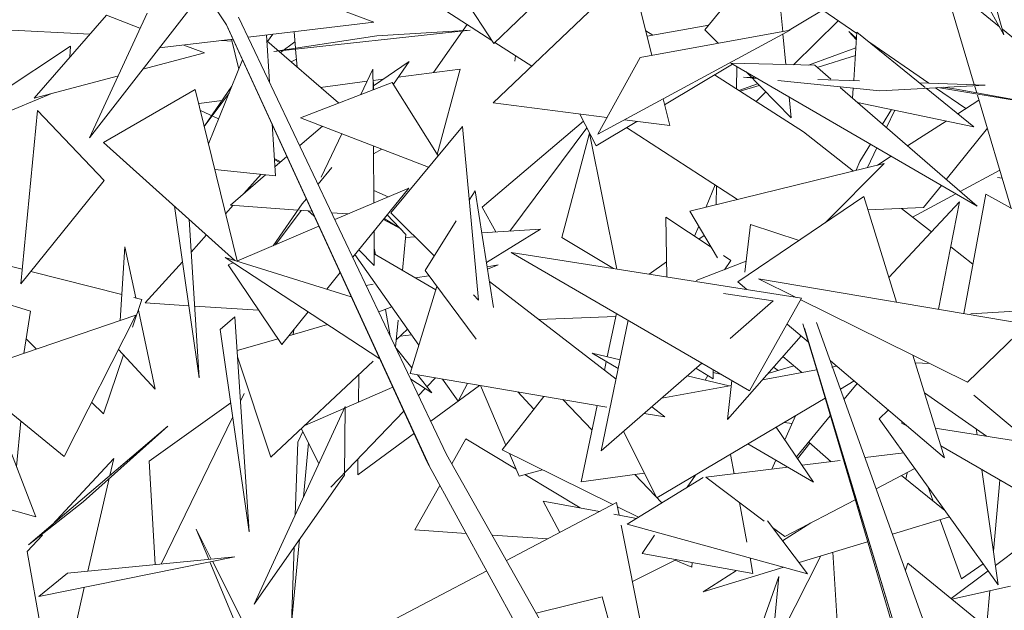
# Model space of a CAD drawing. Header units: millimetres. Extents: x -14485 to 13127, y -18923 to 3272.
# Tile 66 of 119: x 11143 to 11294, y 2315 to 2406. Entities that reach past the tile are written whole.
import ezdxf

# ---------------------------------------------------------------- set-up
doc = ezdxf.new("R2010")
doc.units = ezdxf.units.MM
doc.layers.add('G-IMPT', color=7, linetype='Continuous', lineweight=5)

# ---------------------------------------------------------------- blocks, each defined once
blk = doc.blocks.new('ÁRVORES ORNAMENTAIS - Pequeno e Médio Porte - Ipê-roxo-2865575-CORTE_CALÇADA')
at = {"layer": 'G-IMPT', "color": 253, "true_color": 0xaaaaaa}
for p, q in [((7434.59, 2404.73), (7394.07, 2466.47)), ((7475.21, 2402.36), (7448.68, 2419.51)), ((7475.53, 2401.86), (7464.64, 2418.63)), ((7507.86, 2403.96), (7518.47, 2417)), ((7519.77, 2403.72), (7518.47, 2417)), ((7430.14, 2415.27), (7457.16, 2405.14)), ((7496.68, 2412.23), (7499.75, 2400.09)), ((7431.14, 2409.99), (7413.64, 2387.47)), ((7475.53, 2401.86), (7484.59, 2410.57)), ((7544.71, 2410.31), (7549.11, 2395.59)), ((7520.75, 2403.9), (7528, 2408.23)), ((7547.72, 2408.76), (7552.96, 2404.45)), ((7550.31, 2409.16), (7553.65, 2403.23)), ((7552.04, 2408.81), (7553.65, 2403.23)), ((7422.47, 2406.5), (7413.64, 2387.47)), ((7491.08, 2407.68), (7475.45, 2392.8)), ((7531.11, 2403.41), (7525.92, 2406.99)), ((7416.24, 2406.21), (7405.13, 2393.54)), ((7421.32, 2404.25), (7416.24, 2406.21)), ((7465.64, 2337.33), (7434.51, 2404.96)), ((7465.34, 2337.81), (7434.51, 2404.96)), ((7465.64, 2337.33), (7434.59, 2404.73)), ((7468.31, 2339.01), (7436.46, 2405.92)), ((7437.93, 2402.83), (7457.16, 2405.14)), ((7466.28, 2397.44), (7471.43, 2404.8)), ((7521.42, 2398.64), (7528.26, 2405.37)), ((7397.1, 2404.16), (7413.72, 2403.33)), ((7441.72, 2403.29), (7440.9, 2402.18)), ((7471.9, 2403.91), (7441.83, 2400.64)), ((7444.94, 2403.68), (7445.16, 2401.15)), ((7457.63, 2403.05), (7471.9, 2403.91)), ((7520.9, 2403.93), (7491.45, 2388.02)), ((7520.9, 2403.93), (7497.94, 2399.76)), ((7499.86, 2403.15), (7498.8, 2403.83)), ((7499.01, 2403), (7508.47, 2404.71)), ((7509.86, 2401.92), (7507.86, 2403.96)), ((7520.27, 2398.67), (7519.81, 2403.34)), ((7529.87, 2403.74), (7531.06, 2402.66)), ((7529.87, 2403.74), (7531.05, 2402.46)), ((7530.66, 2396.26), (7531.13, 2403.64)), ((7541.6, 2395.15), (7531.13, 2403.64)), ((7553.4, 2404.09), (7574.7, 2386.61)), ((7424.31, 2401.2), (7435.62, 2402.56)), ((7433.81, 2402.34), (7435.44, 2402.26)), ((7436.49, 2397.96), (7435.37, 2402.53)), ((7441.17, 2396.02), (7440.72, 2403.17)), ((7451.77, 2392.78), (7440.78, 2402.28)), ((7457.63, 2403.05), (7441.83, 2400.64)), ((7442.86, 2400.48), (7445.07, 2402.14)), ((7481.33, 2398.4), (7475.71, 2402.03)), ((7542.13, 2395.82), (7533.11, 2402.03)), ((7410.73, 2401.46), (7385.76, 2385.03)), ((7410.73, 2401.46), (7410.6, 2399.77)), ((7431.21, 2400.44), (7421.78, 2397.95)), ((7431.21, 2400.44), (7428.08, 2401.65)), ((7445.17, 2401.01), (7445.41, 2398.28)), ((7530.97, 2401.22), (7523.74, 2398.58)), ((7431.85, 2386.52), (7437.06, 2399.38)), ((7445.3, 2399.46), (7444.49, 2399.07)), ((7457.1, 2395.41), (7462.57, 2399.14)), ((7460.15, 2395.65), (7462.57, 2399.14)), ((7478.84, 2400.01), (7478.75, 2399.2)), ((7497.94, 2399.76), (7491.45, 2388.02)), ((7501.67, 2392.5), (7512.1, 2398.73)), ((7511.82, 2398.89), (7524.67, 2398.56)), ((7511.82, 2398.89), (7549.52, 2377)), ((7530.9, 2400.05), (7525.05, 2398.23)), ((7455.16, 2394.09), (7457.02, 2397.97)), ((7457.04, 2394.82), (7457.02, 2397.97)), ((7460.9, 2396.73), (7470.37, 2397.98)), ((7466.87, 2384.89), (7470.37, 2397.98)), ((7512.68, 2394.93), (7512.74, 2398.36)), ((7521.07, 2390.5), (7514.16, 2397.53)), ((7524.67, 2398.56), (7527.12, 2396.43)), ((7418.04, 2396.96), (7405.13, 2393.54)), ((7459.97, 2395.94), (7445.92, 2390.53)), ((7449.01, 2395.17), (7456.13, 2396.1)), ((7457.08, 2396.23), (7458.59, 2396.43)), ((7457.1, 2395.93), (7457.08, 2395.91)), ((7457.1, 2395.93), (7457.1, 2394.84)), ((7459.97, 2395.94), (7467, 2384.7)), ((7522.93, 2388.36), (7509.33, 2397.08)), ((7515.93, 2395.73), (7513.07, 2394.68)), ((7515.88, 2396.54), (7513.78, 2396.75)), ((7513.78, 2396.75), (7515.62, 2396.69)), ((7534.65, 2394.64), (7519.04, 2396.22)), ((7525.13, 2396.38), (7531.55, 2396.17)), ((7540.72, 2395.86), (7550.78, 2395.53)), ((7407.96, 2394.29), (7385.76, 2385.03)), ((7415.78, 2386.76), (7429.82, 2394.85)), ((7429.82, 2394.85), (7436.22, 2368.61)), ((7435.42, 2395.33), (7431.2, 2389.2)), ((7434.99, 2394.28), (7431.2, 2389.2)), ((7516.18, 2395.48), (7513.24, 2394.57)), ((7515.69, 2393), (7517.17, 2394.47)), ((7528.59, 2395.16), (7549.52, 2377)), ((7530.48, 2393.51), (7530.58, 2395.05)), ((7534.65, 2394.64), (7550.78, 2395.53)), ((7549.04, 2389.12), (7541.75, 2395.03)), ((7547.8, 2391.92), (7543.16, 2395.11)), ((7560.85, 2392.28), (7543.51, 2395.13)), ((7546.69, 2394.83), (7544.37, 2395.18)), ((7560.85, 2392.28), (7546.69, 2394.83)), ((7549.15, 2395.44), (7549.49, 2394.33)), ((7430.34, 2392.71), (7433.94, 2393.18)), ((7492.83, 2390.57), (7475.45, 2392.8)), ((7501.44, 2393.42), (7502.47, 2389.33)), ((7521.07, 2390.5), (7520.75, 2393.71)), ((7549.04, 2389.12), (7531.22, 2392.88)), ((7546.56, 2391.13), (7549.82, 2393.21)), ((7549.59, 2393.98), (7554.77, 2376.66)), ((7403.11, 2365.11), (7405.65, 2391.61)), ((7415.86, 2380.91), (7405.65, 2391.61)), ((7433.4, 2390.34), (7430.6, 2391.62)), ((7535.06, 2389.54), (7536.42, 2391.78)), ((7536.95, 2391.67), (7535.68, 2389.01)), ((7465.55, 2382.95), (7445.92, 2390.53)), ((7473.75, 2376.86), (7489.28, 2389.99)), ((7488.71, 2391.09), (7491.19, 2386.24)), ((7491.19, 2386.24), (7497.44, 2389.97)), ((7502.47, 2389.33), (7495.52, 2390.22)), ((7538.89, 2386.22), (7544.81, 2390.01)), ((7442.08, 2381.64), (7441.58, 2389.57)), ((7449.28, 2389.23), (7445.81, 2386.26)), ((7459.77, 2375.99), (7470.72, 2389.18)), ((7473.21, 2362.63), (7470.72, 2389.18)), ((7477.97, 2373.18), (7489.79, 2388.98)), ((7490.16, 2388.16), (7485.96, 2372.22)), ((7490.16, 2388.16), (7494.38, 2367.37)), ((7512.83, 2378.03), (7495.84, 2389.02)), ((7530.59, 2382.37), (7522.93, 2388.36)), ((7544.81, 2381.09), (7551.11, 2388.91)), ((7415.78, 2386.76), (7435.86, 2368.69)), ((7449.09, 2381.44), (7452.28, 2388.08)), ((7457.16, 2377.48), (7457.1, 2386.22)), ((7458.39, 2385.72), (7457.11, 2385.01)), ((7531.59, 2383.84), (7533.2, 2386.48)), ((7534.19, 2385.9), (7532.76, 2382.9)), ((7442.9, 2383.77), (7441.91, 2384.28)), ((7442.78, 2383.67), (7441.92, 2384.14)), ((7443.86, 2384.59), (7441.99, 2382.99)), ((7531.59, 2383.84), (7531.03, 2382.48)), ((7534.28, 2383.28), (7536.39, 2384.62)), ((7442.08, 2381.64), (7432.8, 2382.62)), ((7450.75, 2382.92), (7448.64, 2380.34)), ((7505.56, 2376.25), (7535.28, 2383.52)), ((7526.26, 2374.43), (7535.28, 2383.52)), ((7546.93, 2379.24), (7553.02, 2382.5)), ((7415.86, 2380.91), (7403.11, 2365.11)), ((7440.59, 2381.79), (7435.19, 2377.16)), ((7437.25, 2378.93), (7439.89, 2381.87)), ((7553.39, 2381.27), (7552.66, 2381.39)), ((7451.2, 2374.95), (7462.5, 2379.73)), ((7453.93, 2369.21), (7462.5, 2379.73)), ((7459.34, 2378.4), (7457.15, 2379.41)), ((7471.77, 2377.92), (7472.68, 2379.35)), ((7472.68, 2379.35), (7475.47, 2361.47)), ((7509.41, 2380.24), (7508.07, 2376.87)), ((7509.57, 2377.23), (7509.62, 2380.11)), ((7541.34, 2376.78), (7544.06, 2380.17)), ((7446.83, 2378.12), (7446.21, 2377.36)), ((7532.2, 2378.46), (7512.91, 2365.4)), ((7532.2, 2378.46), (7537.18, 2362.32)), ((7546.83, 2377.65), (7536.02, 2366.07)), ((7539.62, 2375.33), (7546.27, 2378.89)), ((7543.63, 2361.23), (7546.83, 2377.65)), ((7547.49, 2360.58), (7550.87, 2378.81)), ((7550.87, 2378.81), (7577.3, 2364.26)), ((7426.62, 2377), (7430.4, 2350.72)), ((7434.46, 2375.83), (7435.63, 2377.13)), ((7445.53, 2376.38), (7435.19, 2377.16)), ((7446.21, 2377.36), (7441.75, 2370.95)), ((7446.04, 2376.34), (7442.11, 2371.1)), ((7447.71, 2376.21), (7445.83, 2376.36)), ((7448.04, 2375.49), (7447.12, 2376.26)), ((7475.82, 2373.05), (7473.75, 2376.86)), ((7505.56, 2376.25), (7509.76, 2369.07)), ((7541.34, 2376.78), (7532.82, 2376.43)), ((7542.54, 2373.05), (7537.94, 2376.64)), ((7428.88, 2374.98), (7430.4, 2350.72)), ((7453.2, 2375.8), (7450.71, 2375.99)), ((7461.3, 2373.52), (7458.63, 2374.98)), ((7461.3, 2373.52), (7458.73, 2375.1)), ((7462.07, 2372.68), (7459.19, 2375.67)), ((7466.4, 2369.4), (7459.77, 2375.99)), ((7465, 2367.17), (7469.78, 2374.77)), ((7502.01, 2366.17), (7501.88, 2375.31)), ((7508.81, 2370.7), (7501.88, 2375.31)), ((7436.18, 2368.59), (7448.76, 2373.92)), ((7457.23, 2367.93), (7457.19, 2373.22)), ((7473.68, 2372.92), (7482.66, 2373.47)), ((7482.66, 2373.47), (7474.39, 2368.38)), ((7506.91, 2373.95), (7506.28, 2372.39)), ((7514.86, 2374.2), (7513.99, 2366.92)), ((7514.86, 2374.2), (7522.29, 2371.75)), ((7429.19, 2369.98), (7431.54, 2372.59)), ((7462.07, 2372.68), (7461.57, 2367.15)), ((7462.03, 2372.21), (7463.48, 2372.3)), ((7493.85, 2367.46), (7485.96, 2372.22)), ((7507.75, 2372.51), (7506.95, 2371.94)), ((7403.32, 2367.34), (7389.17, 2370.9)), ((7419.05, 2370.75), (7418.33, 2359.51)), ((7419.05, 2370.75), (7420.72, 2362.95)), ((7454.86, 2370.34), (7457.23, 2367.93)), ((7457.21, 2370.55), (7457.39, 2369.57)), ((7548.89, 2368.1), (7545.49, 2370.75)), ((7458.07, 2353.65), (7434.38, 2369.15)), ((7453.7, 2363.15), (7434.38, 2369.15)), ((7464.05, 2355.72), (7454.27, 2369.62)), ((7466.66, 2364.18), (7457.22, 2369.68)), ((7514.7, 2348.76), (7478.2, 2369.93)), ((7522.67, 2362.9), (7478.2, 2369.93)), ((7514.19, 2368.57), (7506.5, 2365.61)), ((7511.85, 2368.68), (7510.71, 2369.44)), ((7510.83, 2367.27), (7511.85, 2368.68)), ((7422.17, 2362.19), (7427.85, 2368.49)), ((7434.84, 2368.03), (7435.6, 2368.35)), ((7434.84, 2368.03), (7443.07, 2355.86)), ((7465, 2367.17), (7472.83, 2356.64)), ((7476.21, 2368.01), (7474.49, 2367.74)), ((7476.21, 2368.01), (7474.55, 2367.36)), ((7501.98, 2368.47), (7499.3, 2366.59)), ((7389.29, 2365.65), (7404.58, 2360.91)), ((7418.58, 2363.49), (7404.64, 2367)), ((7449.95, 2364.32), (7452.01, 2366.84)), ((7465.6, 2366.36), (7463.48, 2366.03)), ((7557.2, 2358.93), (7516.04, 2365.9)), ((7521.84, 2363.03), (7516.04, 2365.9)), ((7457.08, 2365.04), (7456, 2364.87)), ((7462.71, 2351.38), (7466.83, 2364.72)), ((7474.85, 2365.47), (7494.25, 2350.51)), ((7512.91, 2365.4), (7514.28, 2364.23)), ((7420.23, 2358.51), (7421.65, 2362.72)), ((7421.65, 2362.72), (7420.43, 2363.03)), ((7473.21, 2362.63), (7472.42, 2363.41)), ((7518.33, 2362.54), (7510.71, 2363.65)), ((7518.33, 2362.54), (7511.72, 2356.77)), ((7514.7, 2348.76), (7522.67, 2362.9)), ((7548.07, 2350.07), (7522.55, 2362.68)), ((7421.11, 2361.11), (7423.69, 2349)), ((7422.17, 2362.19), (7428.81, 2361.77)), ((7429.71, 2361.72), (7439.52, 2361.1)), ((7459.91, 2361.6), (7457.93, 2360.82)), ((7458.93, 2361.21), (7459.67, 2357.17)), ((7548.57, 2360.55), (7575.4, 2362.05)), ((7394.28, 2351.3), (7420.72, 2360.33)), ((7404.58, 2360.91), (7403.55, 2354.47)), ((7409.73, 2338.72), (7420.72, 2360.33)), ((7435.86, 2360.06), (7433.61, 2358.14)), ((7435.86, 2360.06), (7438.09, 2327.2)), ((7443.07, 2355.86), (7447.11, 2360.82)), ((7460.87, 2359.54), (7460.49, 2355.45)), ((7494.2, 2360.13), (7482.38, 2359.66)), ((7496.11, 2359.54), (7491.98, 2339.55)), ((7492.91, 2353.94), (7494.3, 2360.59)), ((7433.61, 2358.14), (7438.09, 2327.2)), ((7444.14, 2357.18), (7450.09, 2358.87)), ((7444.89, 2358.1), (7444.82, 2357.37)), ((7460.59, 2356.56), (7462.32, 2358.17)), ((7520.46, 2358.97), (7523.7, 2356.21)), ((7538.8, 2306.62), (7522.86, 2358.99)), ((7538.8, 2306.62), (7523.08, 2358.31)), ((7538.88, 2305.09), (7523.08, 2358.31)), ((7543.76, 2306.84), (7524.96, 2359.21)), ((7557.2, 2358.93), (7548.07, 2350.07)), ((7405.5, 2355.13), (7403.9, 2356.68)), ((7436.21, 2354.93), (7442.5, 2356.71)), ((7462.94, 2357.3), (7461.19, 2357.12)), ((7522.57, 2357.17), (7511.29, 2344.35)), ((7418.05, 2355.08), (7423.69, 2349)), ((7462.98, 2352.26), (7460.57, 2355.27)), ((7415.77, 2345.22), (7418.81, 2354.26)), ((7436.28, 2353.93), (7441.38, 2338.6)), ((7494.59, 2352.17), (7490.6, 2354.49)), ((7494.86, 2353.48), (7490.6, 2354.49)), ((7522.7, 2351.55), (7519.77, 2353.99)), ((7539.68, 2354.21), (7544.54, 2338.48)), ((7441.38, 2338.6), (7457.08, 2353.27)), ((7507.4, 2353), (7491.98, 2339.55)), ((7492.48, 2351.88), (7492.76, 2353.23)), ((7509.12, 2350.6), (7506.49, 2352.2)), ((7509.12, 2350.6), (7509.14, 2351.98)), ((7516.65, 2350.45), (7524.96, 2351.97)), ((7517.49, 2351.39), (7521.48, 2352.57)), ((7518.35, 2352.38), (7519.07, 2351.86)), ((7527.07, 2353.35), (7544.54, 2338.48)), ((7527.29, 2352.39), (7528.03, 2352.53)), ((7542.31, 2352.91), (7540.05, 2353.02)), ((7409.73, 2338.72), (7394.28, 2351.3)), ((7454.81, 2347.02), (7454.85, 2351.2)), ((7462.71, 2351.38), (7492.83, 2346.27)), ((7466.04, 2348.43), (7462.83, 2350.53)), ((7466.04, 2348.43), (7463.84, 2351.18)), ((7466.59, 2350.72), (7465.29, 2349.36)), ((7470.06, 2347.18), (7467.7, 2350.53)), ((7511.57, 2349.52), (7505.15, 2351.04)), ((7508.31, 2351.09), (7507.9, 2350.39)), ((7509.13, 2351.56), (7510.42, 2351.25)), ((7460.07, 2349.29), (7446.58, 2343.46)), ((7465.03, 2349.09), (7464.02, 2348.03)), ((7465.89, 2344.1), (7473.36, 2349.57)), ((7470.06, 2347.18), (7471.5, 2349.88)), ((7473.48, 2349.55), (7477.39, 2340.43)), ((7501.25, 2347.63), (7511.92, 2349.58)), ((7512, 2350.32), (7511.29, 2344.35)), ((7528.62, 2349.02), (7530.7, 2350.26)), ((7531.16, 2349.87), (7529.18, 2347.47)), ((7436.73, 2347.19), (7437.3, 2348.36)), ((7483.21, 2347.9), (7476.82, 2339.7)), ((7481.67, 2345.92), (7479.19, 2348.58)), ((7500.51, 2332.37), (7526.25, 2347.62)), ((7550.98, 2341.81), (7541.46, 2348.46)), ((7557.86, 2340.73), (7549.04, 2348.07)), ((7415.77, 2345.22), (7413.93, 2346.99)), ((7422.74, 2337.99), (7435.24, 2346.9)), ((7452.78, 2346.33), (7438.83, 2316.11)), ((7452.78, 2346.33), (7452.65, 2335.85)), ((7486.11, 2347.41), (7490.58, 2342.74)), ((7488.93, 2334.85), (7491.36, 2346.52)), ((7499.72, 2346.3), (7501.71, 2344.76)), ((7399.21, 2345.51), (7405.41, 2329.46)), ((7424.6, 2322.25), (7435.55, 2344.76)), ((7461.74, 2345.65), (7450.6, 2334.01)), ((7498.57, 2345.29), (7501.71, 2344.76)), ((7521.73, 2344.94), (7520.08, 2341.25)), ((7527.06, 2344.9), (7521.87, 2338.63)), ((7535.94, 2345.8), (7534.56, 2344.47)), ((7534.56, 2344.47), (7552.75, 2319.08)), ((7403.11, 2344.11), (7402.44, 2337.16)), ((7425.63, 2343.35), (7404.27, 2325.18)), ((7412.67, 2331.76), (7425.63, 2343.35)), ((7448.76, 2337.62), (7446.04, 2342.96)), ((7524.48, 2334.79), (7518.77, 2343.19)), ((7521.2, 2343.75), (7520, 2343.92)), ((7538.92, 2343.27), (7537.89, 2343.86)), ((7582.34, 2336.88), (7543.13, 2343.04)), ((7445.51, 2340.87), (7446.27, 2342.5)), ((7454.7, 2335.9), (7463.37, 2342.25)), ((7495.41, 2342.53), (7500.51, 2332.37)), ((7549.4, 2342.92), (7549.52, 2342.04)), ((7445.51, 2340.87), (7445.13, 2329.77)), ((7446.38, 2332.46), (7447.16, 2340.77)), ((7469.12, 2337.59), (7471.25, 2341.4)), ((7478.96, 2336.75), (7471.25, 2341.4)), ((7524.48, 2334.79), (7514.44, 2340.62)), ((7523.91, 2340.76), (7522.05, 2338.36)), ((7523.75, 2340.9), (7527.21, 2337.9)), ((7574.39, 2322.68), (7543.97, 2340.34)), ((7504.46, 2274.97), (7468.31, 2339.01)), ((7493.75, 2331.36), (7476.82, 2339.7)), ((7477.93, 2339.15), (7479.4, 2335.71)), ((7511.75, 2339.03), (7512.31, 2336.06)), ((7532.38, 2338.54), (7538.29, 2339.27)), ((7405.41, 2329.46), (7376.7, 2337.6)), ((7407.91, 2328.27), (7417.35, 2338.39)), ((7416.76, 2335.8), (7417.35, 2338.39)), ((7423.66, 2322.16), (7422.74, 2337.99)), ((7454.7, 2335.9), (7454.72, 2338.32)), ((7500.95, 2272.78), (7465.34, 2337.81)), ((7507.99, 2335.53), (7520.54, 2337.08)), ((7518.7, 2338.15), (7518.09, 2336.78)), ((7522.74, 2337.35), (7528.59, 2338.07)), ((7438.83, 2316.11), (7452.65, 2335.85)), ((7483.01, 2336.65), (7479.4, 2335.71)), ((7488.76, 2330.83), (7480.29, 2335.95)), ((7498.62, 2336.13), (7488.93, 2334.85)), ((7495.96, 2328.35), (7507.57, 2335.5)), ((7497.11, 2335.93), (7501.25, 2331.61)), ((7506.39, 2335.85), (7505.12, 2333.99)), ((7516.92, 2328.83), (7507.99, 2335.53)), ((7534.09, 2333.77), (7540.01, 2336.86)), ((7544.59, 2330.46), (7537.97, 2335.79)), ((7538.8, 2336.22), (7538.61, 2335.28)), ((7550.27, 2336.68), (7552.75, 2319.08)), ((7413.39, 2321.14), (7416.65, 2335.31)), ((7463.44, 2327.46), (7467.27, 2334.29)), ((7542.82, 2331.89), (7542.06, 2334)), ((7553.01, 2335.09), (7552.02, 2324.23)), ((7412.67, 2331.76), (7404.27, 2325.18)), ((7477.46, 2322.81), (7494.34, 2331.67)), ((7483.07, 2331.88), (7491.71, 2330.29)), ((7483.07, 2331.88), (7485.62, 2327.09)), ((7494.72, 2329.73), (7494.34, 2331.67)), ((7497.7, 2329.42), (7494.47, 2331.01)), ((7513.15, 2331.66), (7514.3, 2325.61)), ((7520.07, 2326.47), (7530.86, 2332.09)), ((7493.93, 2329.88), (7497.4, 2329.24)), ((7545.3, 2329.47), (7536.58, 2326.82)), ((7498.4, 2311.31), (7495.03, 2328.19)), ((7495.96, 2328.35), (7523.56, 2320.77)), ((7517.46, 2328.85), (7523.56, 2320.77)), ((7520.07, 2326.47), (7518.21, 2327.86)), ((7524.1, 2328.57), (7519.76, 2325.8)), ((7547.13, 2319.99), (7543.86, 2329.03)), ((7404.07, 2324.16), (7406.42, 2326.68)), ((7432.26, 2323.01), (7429.94, 2327.58)), ((7429.94, 2327.58), (7431.87, 2322.97)), ((7463.44, 2327.46), (7471.3, 2326.94)), ((7475.35, 2326.68), (7483.78, 2326.13)), ((7500.13, 2326.68), (7498.23, 2323.88)), ((7444.56, 2313.13), (7445.77, 2326.04)), ((7444.97, 2324.88), (7444.56, 2313.13)), ((7532.77, 2325.67), (7522.27, 2322.48)), ((7556.3, 2324.99), (7552.33, 2322.04)), ((7404.07, 2324.16), (7408.46, 2299.69)), ((7405.88, 2317.27), (7435.86, 2323.37)), ((7410.27, 2320.83), (7435.86, 2323.37)), ((7515.21, 2320.81), (7498.23, 2323.88)), ((7525.61, 2323.49), (7518.01, 2308.57)), ((7528.42, 2308.42), (7527.46, 2324.05)), ((7432.03, 2322.59), (7445.06, 2291.54)), ((7445, 2297.97), (7432.44, 2322.67)), ((7503.51, 2322.93), (7496.75, 2319.57)), ((7503.31, 2322.83), (7505.83, 2321.77)), ((7505.88, 2322.5), (7505.83, 2321.77)), ((7514.76, 2323.18), (7515.21, 2320.81)), ((7538.57, 2321.3), (7538.92, 2322.36)), ((7538.92, 2322.36), (7565.22, 2300.98)), ((7547.13, 2319.99), (7550.44, 2322.3)), ((7410.27, 2320.83), (7405.88, 2317.27)), ((7450.93, 2308.88), (7474.44, 2321.22)), ((7519.92, 2321.77), (7507.57, 2318.01)), ((7512.67, 2321.27), (7507.57, 2318.01)), ((7511.42, 2298.7), (7519.18, 2320.33)), ((7517.2, 2300.51), (7519.18, 2320.33)), ((7551.22, 2321.21), (7545.54, 2316.98)), ((7554.64, 2318.88), (7545.67, 2316.87)), ((7408.46, 2299.69), (7412.82, 2318.68)), ((7551.47, 2318.17), (7551.01, 2313.06)), ((7492.1, 2317.25), (7482.02, 2314.73)), ((7492.1, 2317.25), (7496.46, 2301.73))]:
    blk.add_line(p, q, dxfattribs=at)

msp = doc.modelspace()

# ---------------------------------------------------------------- block references
at = {"layer": 'G-IMPT', "color": 253, "true_color": 0xaaaaaa}
msp.add_blockref('ÁRVORES ORNAMENTAIS - Pequeno e Médio Porte - Ipê-roxo-2865575-CORTE_CALÇADA', (3740.319, 0), dxfattribs=at)

doc.saveas('drawing.dxf')
